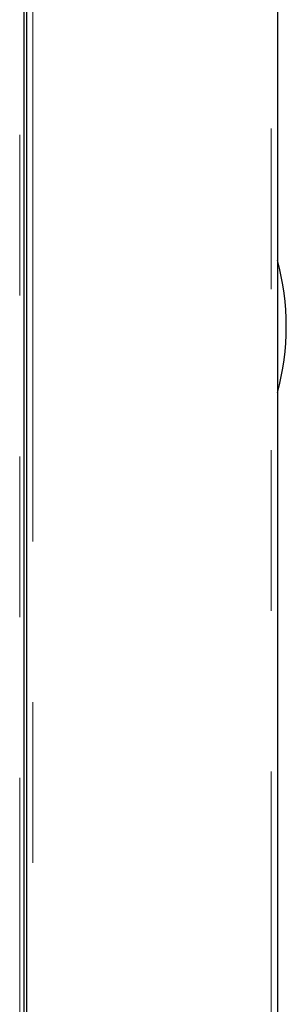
# Model space of a CAD drawing. Header units: millimetres. Extents: x 32 to 243, y 85 to 168.
# Tile 67 of 68: x 240.54 to 242.65, y 92.29 to 100.07. Entities that reach past the tile are written whole.
import ezdxf

# ---------------------------------------------------------------- set-up
doc = ezdxf.new("R2010")
doc.units = ezdxf.units.MM
doc.linetypes.add('PHANTOM', pattern=[12.7, 6.35, -1.27, 1.27, -1.27, 1.27, -1.27])

msp = doc.modelspace()

# ---------------------------------------------------------------- linework, layer by layer
at = {"color": 8, "linetype": 'PHANTOM', "lineweight": 18}
for p, q in [((240.646, 114.9987), (240.646, 87.7807)), ((242.526, 87.7807), (242.526, 114.9987)), ((240.5424, 87.7307), (240.5424, 111.5807))]:
    msp.add_line(p, q, dxfattribs=at)
at = {"color": 7, "linetype": 'Continuous', "lineweight": 25}
for p, q in [((240.596, 114.9666), (240.596, 87.7699)), ((242.576, 114.9807), (242.576, 87.7807)), ((240.576, 111.5807), (240.576, 87.7307))]:
    msp.add_line(p, q, dxfattribs=at)
msp.add_arc((240.646, 97.6471), 2, 344.7964, 15.2036, dxfattribs=at)

doc.saveas('drawing.dxf')
